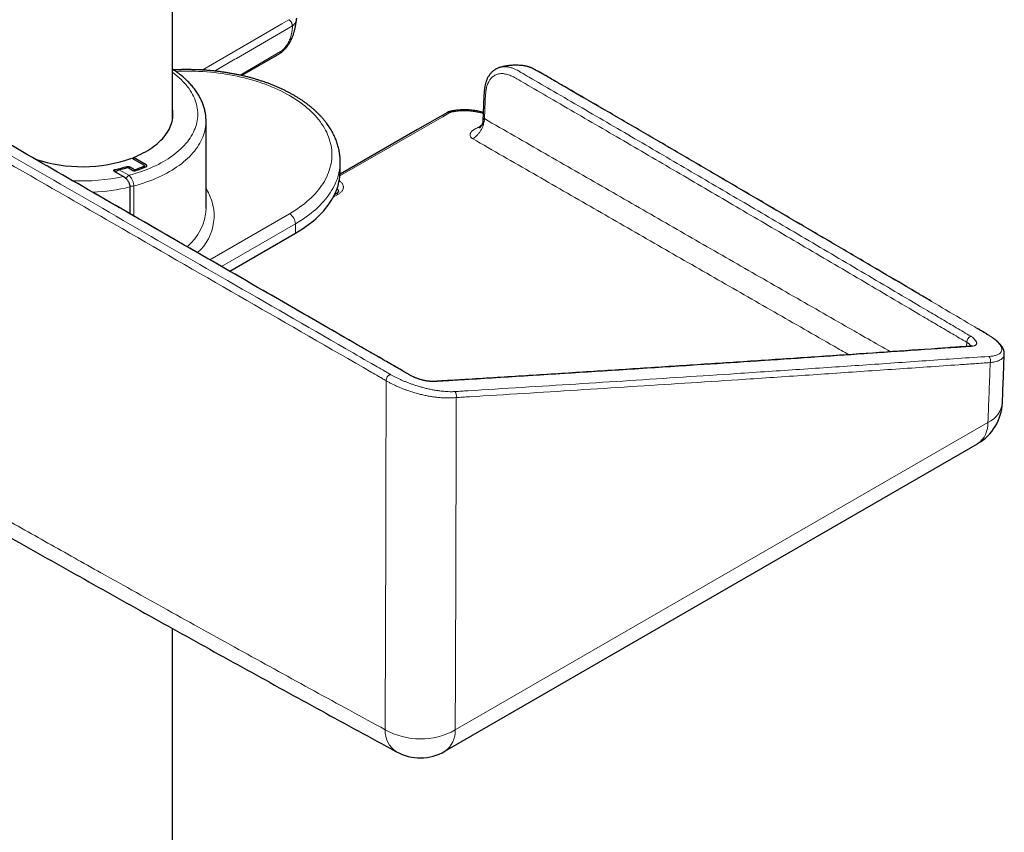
# Model space of a CAD drawing. Header units: millimetres. Extents: x 8 to 1465, y 12 to 1156.
# Tile 83 of 166: x 1263 to 1382, y 190 to 288. Entities that reach past the tile are written whole.
import ezdxf

# ---------------------------------------------------------------- set-up
doc = ezdxf.new("R2010")
doc.units = ezdxf.units.MM

msp = doc.modelspace()

# ---------------------------------------------------------------- linework, layer by layer
at = {"color": 7, "linetype": 'Continuous', "lineweight": 30}
for p, q in [((1281.48, 276.3), (1281.48, 438.53)), ((1289.83, 281.58), (1294.45, 284.26)), ((1314.73, 277.12), (1314.73, 277.11)), ((1285.53, 265.48), (1285.53, 276.09)), ((1276.55, 271.59), (1278.04, 270.73)), ((1278.28, 270.79), (1276.75, 271.67)), ((1276.78, 270.24), (1276.25, 270.55)), ((1278.08, 270.46), (1278.08, 270.67)), ((1301.75, 270.05), (1301.75, 271.19)), ((1274.45, 269.99), (1275.54, 269.36)), ((1276.23, 270.36), (1276.66, 270.11)), ((1276.31, 268.1), (1276.31, 264.87)), ((1301.24, 267.26), (1301.06, 267.16)), ((1301.24, 267.26), (1301.23, 267.26)), ((1285.53, 265.48), (1285.53, 265.48)), ((1288.39, 257.91), (1296.34, 262.5)), ((1310, 245.45), (1309.63, 245.67)), ((1314.43, 199.85), (1378.87, 237.05)), ((1281.48, 135.89), (1281.48, 214.69))]:
    msp.add_line(p, q, dxfattribs=at)
at = {"color": 252, "linetype": 'Continuous', "lineweight": 0}
for p, q in [((1294.55, 284.47), (1289.64, 281.62)), ((1275.96, 270.41), (1275.96, 270.57)), ((1276.25, 270.55), (1276.25, 270.35)), ((1278.01, 270.44), (1278.02, 270.6)), ((1278.28, 270.79), (1278.28, 270.54)), ((1274.55, 270.23), (1274.55, 269.94)), ((1275.03, 270.19), (1276.19, 269.52)), ((1276.78, 270.07), (1276.78, 270.24)), ((1276.96, 270.22), (1276.96, 270.07)), ((1276.78, 268.22), (1276.78, 264.6)), ((1301.54, 267.23), (1300.92, 266.87)), ((1301.14, 267.21), (1301.14, 267.32)), ((1285.98, 259.3), (1295.63, 264.86)), ((1296.34, 263.64), (1287.4, 258.48)), ((1296.34, 262.5), (1296.34, 263.64)), ((1377.54, 248.8), (1377.56, 249.31)), ((1380.28, 250.13), (1380.31, 250.11)), ((1315.67, 202.43), (1380.11, 239.63))]:
    msp.add_line(p, q, dxfattribs=at)
at = {"color": 252, "linetype": 'Continuous', "lineweight": 0, "flags": 128}
for points in [[(1295.54, 288.33), (1294.7, 287.84), (1291.31, 285.87), (1285.06, 282.24)], [(1286.56, 282.12), (1289.03, 283.55), (1289.2, 283.65), (1295.97, 287.58)], [(1276.19, 269.52), (1276.58, 269.62), (1276.96, 269.73), (1277.33, 269.85), (1277.7, 269.97), (1278.06, 270.1), (1278.41, 270.23), (1278.76, 270.37), (1279.1, 270.52), (1279.43, 270.67), (1279.76, 270.83), (1280.07, 271), (1280.38, 271.16), (1280.67, 271.34), (1280.96, 271.52), (1281.24, 271.7), (1281.51, 271.89), (1281.77, 272.09), (1282.01, 272.29), (1282.25, 272.49), (1282.48, 272.7), (1282.69, 272.91), (1282.9, 273.12), (1283.09, 273.34), (1283.27, 273.56), (1283.44, 273.79), (1283.6, 274.01), (1283.74, 274.24), (1283.88, 274.48), (1284, 274.71), (1284.11, 274.95), (1284.21, 275.19), (1284.29, 275.43), (1284.36, 275.67), (1284.42, 275.91), (1284.47, 276.15), (1284.5, 276.4), (1284.52, 276.64), (1284.53, 276.89), (1284.52, 277.13), (1284.5, 277.38), (1284.47, 277.62), (1284.43, 277.87), (1284.37, 278.11), (1284.3, 278.35), (1284.22, 278.59), (1284.13, 278.83), (1284.02, 279.07), (1283.9, 279.3), (1283.77, 279.53), (1283.62, 279.76), (1283.47, 279.99), (1283.3, 280.22), (1283.12, 280.44), (1282.93, 280.66), (1282.73, 280.87), (1282.51, 281.08), (1282.29, 281.29), (1282.05, 281.5), (1281.81, 281.69), (1281.55, 281.89), (1281.48, 281.94)], [(1295.63, 264.86), (1295.96, 265.06), (1296.28, 265.26), (1296.59, 265.47), (1296.89, 265.68), (1297.19, 265.89), (1297.47, 266.11), (1297.74, 266.34), (1298, 266.57), (1298.25, 266.8), (1298.49, 267.04), (1298.72, 267.28), (1298.93, 267.52), (1299.14, 267.77), (1299.33, 268.02), (1299.51, 268.27), (1299.68, 268.52), (1299.84, 268.78), (1299.98, 269.04), (1300.12, 269.31), (1300.24, 269.57), (1300.35, 269.84), (1300.44, 270.1), (1300.52, 270.37), (1300.59, 270.64), (1300.65, 270.92), (1300.7, 271.19), (1300.73, 271.46), (1300.75, 271.73), (1300.75, 272.01), (1300.75, 272.28), (1300.73, 272.55), (1300.7, 272.83), (1300.65, 273.1), (1300.59, 273.37), (1300.52, 273.64), (1300.44, 273.91), (1300.35, 274.18), (1300.24, 274.45), (1300.12, 274.71), (1299.98, 274.97), (1299.84, 275.23), (1299.68, 275.49), (1299.51, 275.75), (1299.33, 276), (1299.14, 276.25), (1298.93, 276.5), (1298.72, 276.74), (1298.49, 276.98), (1298.25, 277.22), (1298, 277.45), (1297.74, 277.68), (1297.47, 277.9), (1297.19, 278.12), (1296.89, 278.34), (1296.59, 278.55), (1296.28, 278.75), (1295.96, 278.96), (1295.63, 279.15), (1295.29, 279.34), (1294.94, 279.53), (1294.58, 279.71), (1294.22, 279.88), (1293.85, 280.05), (1293.46, 280.21), (1293.08, 280.37), (1292.68, 280.52), (1292.28, 280.66), (1291.87, 280.8), (1291.45, 280.93), (1291.03, 281.06), (1290.6, 281.18), (1290.17, 281.29), (1289.73, 281.39), (1289.29, 281.49), (1288.84, 281.58), (1288.39, 281.67), (1287.94, 281.74), (1287.48, 281.81), (1287.02, 281.87), (1286.55, 281.93), (1286.09, 281.98), (1285.62, 282.02), (1285.15, 282.05), (1284.67, 282.08), (1284.2, 282.1), (1283.73, 282.11), (1283.25, 282.11), (1282.78, 282.11), (1282.31, 282.1), (1281.86, 282.08)], [(1315.02, 277.09), (1314.17, 276.6), (1310.77, 274.64), (1301.72, 269.46)], [(1285.53, 276.09), (1285.52, 275.89), (1285.51, 275.64), (1285.48, 275.38), (1285.43, 275.13), (1285.38, 274.88), (1285.31, 274.62), (1285.23, 274.37), (1285.13, 274.12), (1285.03, 273.88), (1284.91, 273.63), (1284.78, 273.39), (1284.63, 273.15), (1284.48, 272.91), (1284.31, 272.67), (1284.13, 272.44), (1283.94, 272.21), (1283.73, 271.99), (1283.52, 271.76), (1283.29, 271.55), (1283.06, 271.33), (1282.81, 271.12), (1282.55, 270.91), (1282.28, 270.71), (1282, 270.52), (1281.71, 270.32), (1281.41, 270.14), (1281.11, 269.95), (1280.79, 269.78), (1280.46, 269.6), (1280.13, 269.44), (1279.79, 269.28), (1279.43, 269.12), (1279.08, 268.98), (1278.71, 268.83), (1278.34, 268.7), (1277.96, 268.57), (1277.57, 268.45), (1277.18, 268.33), (1276.78, 268.22)], [(1301.75, 271.19), (1301.75, 270.98), (1301.73, 270.7), (1301.71, 270.42), (1301.66, 270.14), (1301.61, 269.86), (1301.54, 269.58), (1301.46, 269.3), (1301.37, 269.02), (1301.26, 268.75), (1301.14, 268.47), (1301.01, 268.2), (1300.87, 267.93), (1300.72, 267.66), (1300.55, 267.4), (1300.37, 267.14), (1300.18, 266.88), (1299.97, 266.62), (1299.76, 266.37), (1299.53, 266.12), (1299.3, 265.87), (1299.05, 265.63), (1298.79, 265.39), (1298.52, 265.16), (1298.24, 264.93), (1297.94, 264.7), (1297.64, 264.48), (1297.33, 264.26), (1297.01, 264.05), (1296.68, 263.84), (1296.34, 263.64)], [(1378.05, 248.82), (1377.98, 248.83), (1377.93, 248.83)], [(1313.43, 244.58), (1313.36, 244.58), (1313.34, 244.58)]]:
    msp.add_lwpolyline(points, dxfattribs=at)
at = {"color": 7, "linetype": 'Continuous', "lineweight": 30, "flags": 128}
for points in [[(1276.75, 271.67), (1277.06, 271.8), (1277.36, 271.93), (1277.65, 272.07), (1277.93, 272.21), (1278.21, 272.36), (1278.48, 272.52), (1278.73, 272.68), (1278.98, 272.85), (1279.22, 273.02), (1279.44, 273.19), (1279.66, 273.37), (1279.87, 273.55), (1280.06, 273.74), (1280.24, 273.93), (1280.41, 274.13), (1280.57, 274.32), (1280.72, 274.53), (1280.86, 274.73), (1280.98, 274.94), (1281.09, 275.14), (1281.19, 275.36), (1281.28, 275.57), (1281.35, 275.78), (1281.41, 276), (1281.46, 276.22), (1281.5, 276.43), (1281.52, 276.65), (1281.53, 276.87), (1281.52, 277.09), (1281.5, 277.31), (1281.48, 277.51)], [(1314.73, 277.12), (1311.12, 275.05), (1301.74, 269.66)], [(1296.34, 262.5), (1296.68, 262.7), (1297.01, 262.91), (1297.33, 263.12), (1297.64, 263.34), (1297.94, 263.56), (1298.24, 263.79), (1298.52, 264.02), (1298.79, 264.25), (1299.05, 264.49), (1299.3, 264.73), (1299.53, 264.98), (1299.76, 265.23), (1299.97, 265.48), (1300.18, 265.74), (1300.37, 266), (1300.55, 266.26), (1300.72, 266.52), (1300.87, 266.79), (1301.01, 267.06), (1301.14, 267.33), (1301.26, 267.61), (1301.37, 267.88), (1301.46, 268.16), (1301.54, 268.44), (1301.61, 268.72), (1301.66, 269), (1301.71, 269.28), (1301.73, 269.56), (1301.75, 269.84), (1301.75, 270.05)]]:
    msp.add_lwpolyline(points, dxfattribs=at)
at = {"color": 7, "linetype": 'Continuous', "lineweight": 30}
for centre, radius, start, end in [((1270.52, 288.46), 17.91, 251.6218, 289.6717), ((1271, 287.99), 18.11, 281.3112, 285.9148), ((1271.04, 288.08), 18.33, 282.5858, 285.3265), ((1271.81, 286.31), 16.89, 287.7524, 291.556), ((1271.84, 286.45), 17.16, 287.546, 291.8835), ((1375.87, 242.25), 6, 299.9973, 357.6638), ((1311.43, 205.05), 6, 241.4435, 299.9973)]:
    msp.add_arc(centre, radius, start, end, dxfattribs=at)
at = {"color": 252, "linetype": 'Continuous', "lineweight": 0}
for centre, radius, start, end in [((1270.54, 292.33), 23.5, 267.2077, 282.2852), ((1276.61, 268.87), 0.769, 122.571, 163.2996), ((1270.64, 291.92), 24.49, 272.733, 283.3958), ((1276.57, 269.01), 0.819, 250.3918, 284.6673), ((1280.52, 264.62), 5.98, 311.733, 33.0361), ((1301.36, 266.99), 0.297, 54.2313, 114.817), ((1279.17, 265.77), 6.37, 309.7369, 357.3262), ((1294.81, 263.57), 1.53, 2.5201, 57.4799), ((1378.44, 249.28), 0.872, 117.2731, 178.3334), ((1379.71, 247.1), 0.719, 340.3443, 44.4664), ((1308.2, 244.62), 0.906, 115.5118, 176.905), ((1315.09, 242.85), 0.73, 341.9006, 42.7859), ((1378.87, 242.38), 3.02, 294.2915, 352.7968), ((1377.18, 239.45), 2.93, 305.1268, 3.4594), ((1311.45, 210.07), 8.73, 240.7587, 298.8967), ((1310.26, 202.34), 3.07, 177.8404, 236.4764), ((1312.74, 202.25), 2.93, 305.1268, 3.4594)]:
    msp.add_arc(centre, radius, start, end, dxfattribs=at)
at = {"color": 7, "linetype": 'Continuous', "lineweight": 30}
msp.add_ellipse((1270.53, 465.43), major_axis=(7.74, 1033.73), ratio=0.007557, start_param=4.523705, end_param=4.523895, dxfattribs=at)
for points, knots in [([(1294.45, 284.26), (1294.51, 284.3), (1294.63, 284.37), (1294.79, 284.5), (1294.92, 284.62), (1295.03, 284.72), (1295.11, 284.81), (1295.17, 284.88), (1295.22, 284.94), (1295.27, 285), (1295.34, 285.09), (1295.43, 285.21), (1295.54, 285.37), (1295.66, 285.57), (1295.78, 285.8), (1295.9, 286.05), (1296, 286.31), (1296.09, 286.55), (1296.16, 286.76), (1296.21, 286.95), (1296.26, 287.14), (1296.3, 287.31), (1296.33, 287.44), (1296.35, 287.53), (1296.36, 287.59), (1296.36, 287.63), (1296.37, 287.68), (1296.38, 287.74), (1296.4, 287.84), (1296.42, 287.97), (1296.45, 288.14), (1296.47, 288.33), (1296.49, 288.46), (1296.5, 288.52)], [0, 0, 0, 0, 0.051966, 0.097276, 0.136017, 0.168432, 0.194156, 0.213138, 0.225849, 0.237883, 0.26399, 0.293378, 0.333998, 0.380243, 0.431998, 0.489236, 0.549529, 0.596935, 0.64136, 0.682753, 0.721102, 0.756444, 0.785678, 0.801872, 0.813218, 0.81918, 0.828702, 0.841795, 0.858468, 0.88631, 0.920679, 0.96188, 1, 1, 1, 1]), ([(1309.64, 245.66), (1309.59, 245.69), (1309.32, 245.85), (1308.49, 246.32), (1306.76, 247.33), (1303.92, 248.96), (1299.01, 251.79), (1287.77, 258.26), (1271.42, 267.69), (1252.76, 278.45), (1241.38, 285.02), (1236.47, 287.85)], [0, 0, 0, 0, 0.001671, 0.011427, 0.033669, 0.072724, 0.128103, 0.234863, 0.533456, 0.798659, 1, 1, 1, 1]), ([(1162.7, 283.99), (1163.34, 283.6), (1165.47, 282.29), (1169.11, 280.09), (1173.6, 277.36), (1178.1, 274.64), (1182.59, 271.93), (1187.09, 269.23), (1191.59, 266.54), (1196.08, 263.86), (1200.58, 261.19), (1205.07, 258.53), (1209.57, 255.88), (1214.06, 253.23), (1218.56, 250.6), (1223.05, 247.98), (1227.55, 245.36), (1232.04, 242.75), (1236.54, 240.15), (1241.03, 237.57), (1245.53, 234.99), (1250.02, 232.42), (1254.52, 229.86), (1259.01, 227.31), (1263.5, 224.76), (1268, 222.23), (1272.49, 219.71), (1276.98, 217.19), (1281.47, 214.69), (1285.97, 212.19), (1290.46, 209.71), (1294.95, 207.23), (1299.44, 204.76), (1303.93, 202.31), (1306.97, 200.65), (1308.52, 199.81), (1308.56, 199.78)], [0, 0, 0, 0, 0.013079, 0.0438884, 0.074697, 0.105505, 0.1363124, 0.1671195, 0.1979263, 0.2287331, 0.2595399, 0.290347, 0.3211543, 0.3519622, 0.3827707, 0.41358, 0.4443902, 0.4752015, 0.5060141, 0.53683, 0.5676316, 0.5984362, 0.6292436, 0.6600532, 0.6908649, 0.7216784, 0.7524932, 0.7833092, 0.8141259, 0.8449431, 0.8757604, 0.9065774, 0.9373939, 0.9682094, 0.9990238, 1, 1, 1, 1]), ([(1285.53, 276.09), (1285.53, 276.11), (1285.53, 276.21), (1285.52, 276.39), (1285.5, 276.65), (1285.47, 276.9), (1285.43, 277.16), (1285.37, 277.41), (1285.31, 277.66), (1285.23, 277.91), (1285.14, 278.16), (1285.04, 278.41), (1284.93, 278.66), (1284.81, 278.9), (1284.68, 279.14), (1284.53, 279.38), (1284.38, 279.62), (1284.21, 279.86), (1284.03, 280.09), (1283.84, 280.32), (1283.65, 280.54), (1283.44, 280.76), (1283.22, 280.98), (1282.98, 281.2), (1282.74, 281.41), (1282.5, 281.61), (1282.24, 281.81), (1281.97, 282.01), (1281.71, 282.18), (1281.55, 282.29), (1281.48, 282.34)], [0, 0, 0, 0, 0.006775, 0.042669, 0.078563, 0.114477, 0.150434, 0.186457, 0.222567, 0.258782, 0.295119, 0.33159, 0.368207, 0.404975, 0.441898, 0.478977, 0.516209, 0.553589, 0.591108, 0.628757, 0.666524, 0.704398, 0.742366, 0.780415, 0.818532, 0.856705, 0.894924, 0.933178, 0.971458, 1, 1, 1, 1]), ([(1321.07, 282.56), (1321.04, 282.55), (1320.95, 282.53), (1320.82, 282.47), (1320.68, 282.41), (1320.54, 282.33), (1320.4, 282.24), (1320.27, 282.15), (1320.15, 282.04), (1320.03, 281.93), (1319.92, 281.8), (1319.82, 281.66), (1319.72, 281.52), (1319.63, 281.37), (1319.55, 281.2), (1319.48, 281.04), (1319.42, 280.89), (1319.37, 280.73), (1319.32, 280.56), (1319.28, 280.38), (1319.24, 280.17), (1319.21, 279.94), (1319.18, 279.68), (1319.16, 279.39), (1319.13, 278.99), (1319.11, 278.47), (1319.08, 277.77), (1319.04, 276.9), (1319.02, 276.24), (1319, 275.88)], [0, 0, 0, 0, 0.0153309, 0.0387296, 0.0621288, 0.0855753, 0.1091236, 0.1328265, 0.1567329, 0.1808857, 0.2053193, 0.2300579, 0.255113, 0.2804829, 0.3061523, 0.3320929, 0.3537005, 0.375293, 0.3970384, 0.423321, 0.4510871, 0.4809243, 0.5135169, 0.5499565, 0.594041, 0.6681959, 0.7486442, 0.8605125, 1, 1, 1, 1]), ([(1324.11, 282.73), (1324.02, 282.74), (1323.8, 282.78), (1323.47, 282.81), (1323.13, 282.83), (1322.81, 282.83), (1322.53, 282.81), (1322.28, 282.79), (1322.07, 282.77), (1321.9, 282.74), (1321.76, 282.72), (1321.66, 282.7), (1321.58, 282.69), (1321.51, 282.67), (1321.44, 282.65), (1321.34, 282.63), (1321.22, 282.6), (1321.12, 282.57), (1321.07, 282.56)], [0, 0, 0, 0, 0.0901734, 0.211445, 0.3229009, 0.4243514, 0.515669, 0.5967764, 0.6676347, 0.7282331, 0.7667941, 0.7996469, 0.8268009, 0.8482948, 0.8715362, 0.9022895, 0.9481666, 1, 1, 1, 1]), ([(1373.24, 254.29), (1372.62, 254.66), (1370.57, 255.87), (1366.95, 258), (1362.42, 260.66), (1357.79, 263.38), (1353.2, 266.07), (1348.59, 268.77), (1343.96, 271.48), (1339.32, 274.18), (1334.69, 276.88), (1331.09, 278.97), (1328.63, 280.39), (1327.49, 281.06), (1326.68, 281.53), (1326.12, 281.85), (1325.68, 282.09), (1325.35, 282.27), (1325.09, 282.4), (1324.9, 282.49), (1324.72, 282.56), (1324.57, 282.62), (1324.43, 282.66), (1324.28, 282.7), (1324.17, 282.72), (1324.11, 282.73), (1324.11, 282.73)], [0, 0, 0, 0, 0.037861, 0.126518, 0.223032, 0.316483, 0.41032, 0.504525, 0.598945, 0.693071, 0.787107, 0.881051, 0.912187, 0.936102, 0.950595, 0.961263, 0.970118, 0.977013, 0.981335, 0.98518, 0.988541, 0.991169, 0.993736, 0.996341, 0.999689, 1, 1, 1, 1]), ([(1301.75, 271.19), (1301.75, 271.27), (1301.75, 271.44), (1301.74, 271.7), (1301.71, 271.98), (1301.67, 272.26), (1301.62, 272.54), (1301.56, 272.82), (1301.49, 273.09), (1301.4, 273.37), (1301.31, 273.65), (1301.2, 273.92), (1301.08, 274.19), (1300.95, 274.46), (1300.81, 274.73), (1300.66, 274.99), (1300.5, 275.26), (1300.32, 275.52), (1300.14, 275.77), (1299.94, 276.03), (1299.74, 276.28), (1299.52, 276.53), (1299.29, 276.78), (1299.05, 277.02), (1298.8, 277.26), (1298.54, 277.49), (1298.28, 277.72), (1298, 277.94), (1297.71, 278.16), (1297.41, 278.38), (1297.11, 278.59), (1296.8, 278.8), (1296.47, 279), (1296.14, 279.19), (1295.8, 279.39), (1295.46, 279.57), (1295.1, 279.75), (1294.74, 279.93), (1294.38, 280.09), (1294, 280.26), (1293.62, 280.41), (1293.23, 280.57), (1292.84, 280.71), (1292.44, 280.85), (1292.03, 280.98), (1291.62, 281.11), (1291.21, 281.23), (1290.79, 281.35), (1290.36, 281.46), (1289.93, 281.56), (1289.5, 281.65), (1289.06, 281.74), (1288.62, 281.82), (1288.18, 281.9), (1287.73, 281.97), (1287.28, 282.03), (1286.83, 282.09), (1286.37, 282.14), (1285.92, 282.18), (1285.46, 282.22), (1285, 282.25), (1284.54, 282.27), (1284.08, 282.28), (1283.62, 282.29), (1283.16, 282.29), (1282.7, 282.29), (1282.24, 282.28), (1281.87, 282.26), (1281.66, 282.25), (1281.61, 282.25)], [0, 0, 0, 0, 0.012008, 0.026513, 0.041022, 0.055541, 0.070077, 0.084636, 0.099224, 0.113847, 0.128508, 0.143211, 0.157959, 0.172753, 0.187595, 0.202485, 0.217423, 0.232405, 0.247432, 0.2625, 0.277605, 0.292746, 0.307918, 0.323119, 0.338343, 0.353589, 0.368852, 0.38413, 0.39942, 0.414719, 0.430025, 0.445335, 0.460649, 0.475963, 0.491277, 0.506589, 0.521899, 0.537205, 0.552508, 0.567806, 0.583099, 0.598388, 0.613671, 0.628949, 0.644222, 0.65949, 0.674753, 0.690011, 0.705264, 0.720513, 0.735757, 0.750997, 0.766234, 0.781467, 0.796696, 0.811922, 0.827146, 0.842367, 0.857586, 0.872804, 0.888019, 0.903234, 0.918448, 0.933661, 0.948873, 0.964086, 0.979299, 0.994512, 1, 1, 1, 1]), ([(1319.05, 277.11), (1319.01, 277.12), (1318.9, 277.15), (1318.72, 277.2), (1318.5, 277.25), (1318.27, 277.29), (1318.04, 277.33), (1317.8, 277.36), (1317.56, 277.39), (1317.31, 277.41), (1317.06, 277.42), (1316.81, 277.42), (1316.56, 277.42), (1316.31, 277.41), (1316.06, 277.39), (1315.82, 277.37), (1315.58, 277.34), (1315.38, 277.31), (1315.21, 277.28), (1315.07, 277.25), (1314.94, 277.21), (1314.84, 277.17), (1314.77, 277.14), (1314.74, 277.12), (1314.73, 277.12)], [0, 0, 0, 0, 0.029813, 0.081951, 0.134605, 0.187645, 0.240782, 0.295665, 0.351258, 0.407015, 0.462893, 0.51885, 0.574835, 0.63079, 0.686675, 0.742451, 0.797958, 0.845718, 0.882464, 0.91656, 0.948517, 0.972056, 0.994012, 1, 1, 1, 1]), ([(1319, 275.89), (1319, 275.89), (1319, 275.89), (1319, 275.88), (1319, 275.88), (1319, 275.87), (1319, 275.87), (1318.99, 275.86), (1318.99, 275.84), (1318.98, 275.81), (1318.96, 275.76), (1318.94, 275.7), (1318.9, 275.61), (1318.85, 275.51), (1318.78, 275.41), (1318.71, 275.32), (1318.66, 275.26), (1318.62, 275.23), (1318.6, 275.22), (1318.6, 275.21), (1318.6, 275.21), (1318.6, 275.21)], [0, 0, 0, 0, 0.016687, 0.04473, 0.054961, 0.063048, 0.069288, 0.074212, 0.084865, 0.11409, 0.172114, 0.250479, 0.330284, 0.473804, 0.598043, 0.718504, 0.81057, 0.902708, 0.948905, 0.996568, 1, 1, 1, 1]), ([(1276.23, 270.36), (1276.2, 270.38), (1276.15, 270.4), (1276.05, 270.42), (1275.96, 270.41), (1275.91, 270.4), (1275.89, 270.4)], [0, 0, 0, 0, 0.27437, 0.548739, 0.823104, 1, 1, 1, 1]), ([(1275.96, 270.57), (1275.99, 270.58), (1276.04, 270.59), (1276.13, 270.59), (1276.2, 270.57), (1276.23, 270.55), (1276.25, 270.55)], [0, 0, 0, 0, 0.270807, 0.541614, 0.812415, 1, 1, 1, 1]), ([(1278.02, 270.6), (1278.03, 270.61), (1278.06, 270.62), (1278.08, 270.65), (1278.08, 270.68), (1278.07, 270.7), (1278.05, 270.72), (1278.04, 270.73), (1278.04, 270.73)], [0, 0, 0, 0, 0.192174, 0.384349, 0.576513, 0.768669, 0.96083, 1, 1, 1, 1]), ([(1278.24, 270.52), (1278.27, 270.54), (1278.32, 270.56), (1278.36, 270.61), (1278.37, 270.67), (1278.35, 270.73), (1278.31, 270.77), (1278.28, 270.78), (1278.28, 270.79)], [0, 0, 0, 0, 0.193059, 0.386118, 0.579166, 0.772207, 0.965253, 1, 1, 1, 1]), ([(1274.45, 269.99), (1274.44, 270), (1274.4, 270.03), (1274.38, 270.08), (1274.38, 270.13), (1274.41, 270.17), (1274.47, 270.21), (1274.52, 270.22), (1274.55, 270.23)], [0, 0, 0, 0, 0.16689, 0.33378, 0.500667, 0.667546, 0.834418, 1, 1, 1, 1]), ([(1274.6, 269.91), (1274.6, 269.91), (1274.62, 269.94), (1274.66, 269.99), (1274.72, 270.04), (1274.8, 270.09), (1274.87, 270.13), (1274.95, 270.17), (1275.01, 270.18), (1275.03, 270.19)], [0, 0, 0, 0, 0.04371, 0.194049, 0.348015, 0.513299, 0.682672, 0.839717, 1, 1, 1, 1]), ([(1275.54, 269.36), (1275.57, 269.35), (1275.62, 269.31), (1275.7, 269.26), (1275.77, 269.2), (1275.83, 269.14), (1275.91, 269.06), (1275.99, 268.96), (1276.07, 268.84), (1276.15, 268.7), (1276.22, 268.55), (1276.27, 268.39), (1276.31, 268.24), (1276.31, 268.15), (1276.31, 268.1)], [0, 0, 0, 0, 0.07202, 0.132499, 0.19341, 0.255725, 0.318543, 0.403363, 0.489599, 0.590281, 0.693734, 0.794465, 0.898386, 1, 1, 1, 1]), ([(1276.66, 270.11), (1276.69, 270.1), (1276.74, 270.08), (1276.84, 270.06), (1276.94, 270.06), (1276.99, 270.08), (1277.02, 270.08)], [0, 0, 0, 0, 0.261941, 0.523882, 0.785817, 1, 1, 1, 1]), ([(1276.78, 270.24), (1276.79, 270.23), (1276.82, 270.22), (1276.87, 270.21), (1276.92, 270.21), (1276.95, 270.22), (1276.96, 270.22)], [0, 0, 0, 0, 0.2609275, 0.5218552, 0.7827766, 1, 1, 1, 1]), ([(1301.55, 267.59), (1301.55, 267.59), (1301.55, 267.59), (1301.55, 267.58), (1301.54, 267.56), (1301.53, 267.53), (1301.52, 267.5), (1301.49, 267.46), (1301.45, 267.42), (1301.41, 267.38), (1301.36, 267.34), (1301.32, 267.31), (1301.27, 267.28), (1301.24, 267.26), (1301.23, 267.26)], [0, 0, 0, 0, 0.0241026, 0.1644657, 0.2718734, 0.3710834, 0.4654423, 0.5650731, 0.6615927, 0.756278, 0.8383783, 0.898367, 0.9642647, 1, 1, 1, 1]), ([(1380.31, 250.11), (1380.24, 250.15), (1380.08, 250.25), (1379.8, 250.42), (1379.43, 250.64), (1379.09, 250.84), (1378.87, 250.97), (1378.8, 251.01)], [0, 0, 0, 0, 0.123745, 0.320663, 0.552904, 0.867844, 1, 1, 1, 1]), ([(1382.09, 247.9), (1382.1, 247.93), (1382.1, 248.01), (1382.08, 248.12), (1382.06, 248.24), (1382.03, 248.36), (1381.98, 248.48), (1381.93, 248.6), (1381.86, 248.73), (1381.77, 248.85), (1381.68, 248.98), (1381.57, 249.1), (1381.46, 249.22), (1381.34, 249.34), (1381.21, 249.46), (1381.07, 249.57), (1380.92, 249.69), (1380.76, 249.81), (1380.63, 249.89), (1380.56, 249.94), (1380.55, 249.95)], [0, 0, 0, 0, 0.045332, 0.094688, 0.145355, 0.197739, 0.252198, 0.308986, 0.36816, 0.429498, 0.492479, 0.556404, 0.620523, 0.677037, 0.736311, 0.80045, 0.863797, 0.926086, 0.987211, 1, 1, 1, 1]), ([(1377.93, 248.82), (1377.85, 248.82), (1377.64, 248.8), (1377.3, 248.78), (1376.9, 248.76), (1375.8, 248.68), (1372.77, 248.47), (1367.73, 248.12), (1361.19, 247.67), (1354.43, 247.21), (1347.53, 246.76), (1340.63, 246.31), (1333.72, 245.86), (1326.8, 245.42), (1321.04, 245.06), (1317.02, 244.81), (1315, 244.69), (1314.01, 244.63), (1313.55, 244.6), (1313.38, 244.59), (1313.34, 244.58)], [0, 0, 0, 0, 0.0041123, 0.0097367, 0.0161043, 0.0225917, 0.0612384, 0.1572343, 0.2580466, 0.3654105, 0.4720492, 0.578829, 0.685719, 0.7926327, 0.8992905, 0.952271, 0.9786624, 0.9924217, 0.998074, 1, 1, 1, 1]), ([(1378.22, 248.88), (1378.22, 248.88), (1378.23, 248.88), (1378.22, 248.88), (1378.2, 248.87), (1378.17, 248.86), (1378.14, 248.85), (1378.09, 248.84), (1378.03, 248.83), (1377.97, 248.83), (1377.94, 248.83), (1377.93, 248.83)], [0, 0, 0, 0, 0.030299, 0.160838, 0.292872, 0.427984, 0.552606, 0.683341, 0.823536, 0.967245, 1, 1, 1, 1]), ([(1381.87, 242.01), (1381.91, 243.13), (1381.99, 245.09), (1382.06, 247.06), (1382.09, 247.9)], [0, 0, 0, 0, 0.573033, 1, 1, 1, 1]), ([(1310.7, 245.09), (1310.67, 245.1), (1310.58, 245.14), (1310.43, 245.21), (1310.27, 245.29), (1310.13, 245.38), (1310.04, 245.43), (1310, 245.45)], [0, 0, 0, 0, 0.1150692, 0.3564789, 0.5998605, 0.799972, 1, 1, 1, 1]), ([(1313.34, 244.58), (1313.31, 244.58), (1313.24, 244.58), (1313.13, 244.57), (1313.01, 244.57), (1312.89, 244.57), (1312.76, 244.58), (1312.63, 244.59), (1312.49, 244.6), (1312.34, 244.62), (1312.19, 244.64), (1312.03, 244.67), (1311.88, 244.7), (1311.72, 244.74), (1311.56, 244.78), (1311.4, 244.83), (1311.25, 244.88), (1311.09, 244.93), (1310.94, 244.99), (1310.81, 245.04), (1310.74, 245.07), (1310.71, 245.08)], [0, 0, 0, 0, 0.048757, 0.105634, 0.161146, 0.212187, 0.266062, 0.320573, 0.375506, 0.430648, 0.485783, 0.540734, 0.595489, 0.648572, 0.702182, 0.755887, 0.809405, 0.86253, 0.915072, 0.966872, 1, 1, 1, 1])]:
    msp.add_open_spline(points, degree=3, knots=knots, dxfattribs=at)
at = {"color": 252, "linetype": 'Continuous', "lineweight": 0}
for points in [[(1295.54, 288.33), (1295.57, 288.31), (1295.63, 288.28), (1295.71, 288.2), (1295.79, 288.11), (1295.85, 288.01), (1295.9, 287.9), (1295.94, 287.79), (1295.97, 287.68), (1295.97, 287.61), (1295.97, 287.58)], [(1317.79, 273.93), (1317.88, 273.99), (1318.07, 274.11), (1318.33, 274.36), (1318.58, 274.65), (1318.79, 274.97), (1318.97, 275.32), (1319.1, 275.68), (1319.19, 276.03), (1319.2, 276.25), (1319.2, 276.36)]]:
    msp.add_open_spline(points, degree=3, dxfattribs=at)
for points, knots in [([(1295.97, 287.58), (1295.97, 287.58), (1296, 287.6), (1296.06, 287.65), (1296.13, 287.72), (1296.2, 287.79), (1296.28, 287.9), (1296.35, 288.03), (1296.41, 288.17), (1296.45, 288.3), (1296.49, 288.41), (1296.49, 288.49), (1296.5, 288.52)], [0, 0, 0, 0, 0.000033, 0.077456, 0.156466, 0.229215, 0.314347, 0.502845, 0.629263, 0.756025, 0.908627, 1, 1, 1, 1]), ([(1234.29, 287.84), (1238.78, 285.25), (1247.75, 280.07), (1265.7, 269.72), (1283.92, 259.21), (1298.85, 250.6), (1305.11, 246.99), (1306.76, 246.05), (1307.36, 245.7), (1307.66, 245.53), (1307.81, 245.44)], [0, 0, 0, 0, 0.183043, 0.366085, 0.732171, 0.92685, 0.975521, 0.98776, 0.993879, 1, 1, 1, 1]), ([(1309.63, 245.67), (1309.6, 245.68), (1309.43, 245.79), (1308.95, 246.06), (1307.9, 246.67), (1306.41, 247.53), (1304.02, 248.9), (1292.68, 255.43), (1269.95, 268.53), (1248.42, 280.95), (1236.44, 287.87)], [0, 0, 0, 0, 0.0010672, 0.0071882, 0.0194306, 0.0438941, 0.0683575, 0.1172845, 0.508677, 1, 1, 1, 1]), ([(1295.97, 287.58), (1295.97, 287.45), (1295.97, 287.21), (1295.92, 286.84), (1295.85, 286.49), (1295.76, 286.17), (1295.64, 285.88), (1295.52, 285.62), (1295.39, 285.38), (1295.24, 285.15), (1295.08, 284.94), (1294.91, 284.75), (1294.73, 284.59), (1294.61, 284.51), (1294.55, 284.47)], [0, 0, 0, 0, 0.1324795, 0.2350108, 0.3374626, 0.4388222, 0.5137946, 0.5876639, 0.6601489, 0.7310227, 0.8001759, 0.8677099, 0.9340406, 1, 1, 1, 1]), ([(1161.59, 286.51), (1164.62, 284.66), (1170.69, 280.97), (1179.79, 275.47), (1188.9, 270), (1198, 264.58), (1207.11, 259.19), (1216.21, 253.84), (1225.32, 248.53), (1233.52, 243.78), (1240.82, 239.57), (1247.21, 235.91), (1253.61, 232.26), (1260.01, 228.64), (1266.4, 225.03), (1273.53, 221.03), (1281.4, 216.64), (1290, 211.87), (1298.6, 207.14), (1304.33, 204.02), (1307.19, 202.46)], [0, 0, 0, 0, 0.062493, 0.124986, 0.18748, 0.249973, 0.312479, 0.374986, 0.437493, 0.5, 0.54393, 0.587861, 0.631791, 0.675724, 0.719657, 0.76359, 0.822691, 0.881792, 0.940896, 1, 1, 1, 1]), ([(1307.3, 244.67), (1307.15, 244.76), (1306.85, 244.94), (1306.26, 245.28), (1300.79, 248.43), (1290.44, 254.38), (1273.47, 264.16), (1254.57, 275.05), (1240.7, 283.05), (1233.77, 287.06)], [0, 0, 0, 0, 0.006085, 0.012172, 0.024344, 0.229213, 0.434081, 0.717041, 1, 1, 1, 1]), ([(1294.55, 284.47), (1294.54, 284.43), (1294.53, 284.36), (1294.49, 284.29), (1294.46, 284.27), (1294.45, 284.26)], [0, 0, 0, 0, 0.4931524, 0.7578448, 1, 1, 1, 1]), ([(1321.07, 282.56), (1321.11, 282.57), (1321.2, 282.6), (1321.35, 282.62), (1321.53, 282.64), (1321.73, 282.64), (1321.93, 282.63), (1322.13, 282.6), (1322.34, 282.55), (1322.54, 282.5), (1322.77, 282.41), (1323.03, 282.3), (1323.33, 282.13), (1323.86, 281.81), (1325.28, 280.99), (1328.89, 278.89), (1334.43, 275.67), (1341.26, 271.69), (1348.06, 267.7), (1355.01, 263.63), (1362.09, 259.46), (1368.07, 255.94), (1372.22, 253.49), (1374.55, 252.11), (1376, 251.25), (1377.16, 250.56), (1377.74, 250.22), (1378.04, 250.06)], [0, 0, 0, 0, 0.002526, 0.005364, 0.009033, 0.012711, 0.016403, 0.020121, 0.023849, 0.027606, 0.03051, 0.036571, 0.041646, 0.046741, 0.064378, 0.115683, 0.234655, 0.353628, 0.472603, 0.591578, 0.718698, 0.845819, 0.907504, 0.938347, 0.96919, 0.984595, 1, 1, 1, 1]), ([(1380.28, 250.13), (1380.14, 250.22), (1379.85, 250.39), (1379.26, 250.73), (1377.66, 251.68), (1373.87, 253.92), (1368.03, 257.36), (1361.2, 261.38), (1354.56, 265.27), (1348.81, 268.64), (1343.77, 271.58), (1338.95, 274.39), (1334.28, 277.11), (1330.18, 279.49), (1327.84, 280.85), (1326.61, 281.57), (1326.06, 281.88), (1325.61, 282.12), (1325.29, 282.29), (1325.1, 282.38), (1324.92, 282.47), (1324.74, 282.55), (1324.55, 282.62), (1324.33, 282.69), (1324.18, 282.72), (1324.11, 282.73)], [0, 0, 0, 0, 0.007892, 0.015785, 0.031571, 0.094385, 0.220006, 0.345628, 0.460611, 0.575594, 0.652451, 0.729309, 0.832059, 0.900744, 0.946658, 0.956331, 0.966005, 0.975684, 0.979315, 0.982341, 0.985369, 0.988616, 0.991874, 0.995807, 1, 1, 1, 1]), ([(1377.56, 249.31), (1376.98, 249.65), (1375.82, 250.33), (1374.07, 251.36), (1371.74, 252.74), (1367.59, 255.19), (1361.6, 258.71), (1354.52, 262.87), (1347.57, 266.94), (1340.76, 270.93), (1333.93, 274.91), (1328.38, 278.13), (1324.78, 280.22), (1323.36, 281.04), (1322.87, 281.33), (1322.63, 281.46), (1322.38, 281.58), (1322.13, 281.67), (1321.87, 281.74), (1321.66, 281.78), (1321.48, 281.81), (1321.27, 281.82), (1321.04, 281.8), (1320.8, 281.75), (1320.58, 281.67), (1320.37, 281.55), (1320.19, 281.42), (1320.05, 281.28), (1319.93, 281.15), (1319.82, 280.99), (1319.71, 280.81), (1319.6, 280.58), (1319.51, 280.33), (1319.44, 280.06), (1319.4, 279.82), (1319.37, 279.57), (1319.34, 279.3), (1319.32, 278.97), (1319.29, 278.48), (1319.26, 277.61), (1319.23, 276.86), (1319.2, 276.36)], [0, 0, 0, 0, 0.028131, 0.056263, 0.084394, 0.140658, 0.256587, 0.372516, 0.481025, 0.589535, 0.698047, 0.806559, 0.853299, 0.869305, 0.873559, 0.87695, 0.88034, 0.885406, 0.889185, 0.892965, 0.895806, 0.898646, 0.903526, 0.907986, 0.912493, 0.917066, 0.921685, 0.925, 0.928316, 0.93167, 0.935036, 0.939574, 0.944307, 0.948195, 0.952101, 0.955437, 0.958778, 0.963928, 0.969079, 0.979384, 1, 1, 1, 1]), ([(1315.02, 277.09), (1314.99, 277.1), (1314.94, 277.13), (1314.86, 277.14), (1314.79, 277.14), (1314.75, 277.12), (1314.73, 277.12)], [0, 0, 0, 0, 0.264104, 0.528208, 0.792311, 1, 1, 1, 1]), ([(1319.05, 276.97), (1318.97, 277), (1318.77, 277.06), (1318.43, 277.14), (1318.04, 277.22), (1317.62, 277.27), (1317.16, 277.31), (1316.67, 277.31), (1316.24, 277.3), (1315.87, 277.26), (1315.6, 277.23), (1315.37, 277.19), (1315.22, 277.16), (1315.1, 277.12), (1315.05, 277.1), (1315.02, 277.09)], [0, 0, 0, 0, 0.066145, 0.163625, 0.261348, 0.358879, 0.47477, 0.590958, 0.706885, 0.783057, 0.859201, 0.905207, 0.951158, 0.975685, 1, 1, 1, 1]), ([(1319, 275.89), (1319.01, 275.92), (1319.01, 275.99), (1319.03, 276.1), (1319.05, 276.2), (1319.09, 276.29), (1319.13, 276.34), (1319.16, 276.37), (1319.19, 276.37), (1319.2, 276.36), (1319.2, 276.36)], [0, 0, 0, 0, 0.182137, 0.381412, 0.570872, 0.739301, 0.875561, 0.945131, 0.973989, 1, 1, 1, 1]), ([(1319.2, 276.36), (1321.65, 274.95), (1326.54, 272.14), (1333.85, 267.94), (1341.14, 263.75), (1348.41, 259.57), (1355.67, 255.41), (1362.31, 251.61), (1366.53, 249.2), (1368.34, 248.16)], [0, 0, 0, 0, 0.148064, 0.296128, 0.444201, 0.592274, 0.740374, 0.888473, 1, 1, 1, 1]), ([(1317.79, 273.93), (1317.74, 273.96), (1317.65, 274.03), (1317.56, 274.13), (1317.51, 274.22), (1317.48, 274.31), (1317.47, 274.41), (1317.49, 274.52), (1317.52, 274.62), (1317.56, 274.69), (1317.6, 274.74), (1317.63, 274.78), (1317.68, 274.83), (1317.73, 274.88), (1317.78, 274.93), (1317.85, 274.98), (1317.93, 275.03), (1318.02, 275.08), (1318.11, 275.13), (1318.23, 275.19), (1318.35, 275.25), (1318.49, 275.3), (1318.55, 275.35), (1318.58, 275.37)], [0, 0, 0, 0, 0.073437, 0.145991, 0.195402, 0.246599, 0.300338, 0.371262, 0.44261, 0.471633, 0.501061, 0.530983, 0.561485, 0.592646, 0.629159, 0.667116, 0.706672, 0.747962, 0.791106, 0.836209, 0.896992, 0.953044, 1, 1, 1, 1]), ([(1318.58, 275.37), (1318.64, 275.42), (1318.75, 275.52), (1318.87, 275.61), (1318.92, 275.66)], [0, 0, 0, 0, 0.522405, 1, 1, 1, 1]), ([(1318.58, 275.37), (1318.61, 275.36), (1318.66, 275.34), (1318.71, 275.34), (1318.73, 275.34)], [0, 0, 0, 0, 0.6035977, 1, 1, 1, 1]), ([(1363.28, 247.81), (1362.69, 248.15), (1359.69, 249.87), (1354.26, 252.98), (1347.01, 257.14), (1339.73, 261.31), (1332.44, 265.5), (1325.13, 269.71), (1320.24, 272.52), (1317.79, 273.93)], [0, 0, 0, 0, 0.039566, 0.199616, 0.359666, 0.519745, 0.679823, 0.839912, 1, 1, 1, 1]), ([(1276.19, 269.52), (1276.22, 269.49), (1276.28, 269.44), (1276.36, 269.35), (1276.45, 269.23), (1276.53, 269.1), (1276.6, 268.95), (1276.67, 268.8), (1276.72, 268.65), (1276.75, 268.5), (1276.78, 268.36), (1276.78, 268.27), (1276.78, 268.22)], [0, 0, 0, 0, 0.090482, 0.182756, 0.287125, 0.394326, 0.494361, 0.596962, 0.695912, 0.797429, 0.897361, 1, 1, 1, 1]), ([(1301.64, 268.86), (1301.65, 268.85), (1301.73, 268.81), (1301.83, 268.72), (1301.95, 268.6), (1302.03, 268.47), (1302.1, 268.34), (1302.14, 268.21), (1302.15, 268.07), (1302.14, 267.94), (1302.09, 267.81), (1302.03, 267.68), (1301.94, 267.55), (1301.83, 267.44), (1301.69, 267.33), (1301.59, 267.26), (1301.54, 267.23)], [0, 0, 0, 0, 0.0271877, 0.1026056, 0.177789, 0.2529149, 0.3282729, 0.40339, 0.4790877, 0.5550444, 0.6307535, 0.7045664, 0.7785996, 0.852412, 0.9262095, 1, 1, 1, 1]), ([(1301.55, 267.59), (1301.55, 267.62), (1301.54, 267.66), (1301.52, 267.73), (1301.49, 267.8), (1301.45, 267.87), (1301.42, 267.92), (1301.39, 267.95), (1301.39, 267.95)], [0, 0, 0, 0, 0.191546, 0.380675, 0.571129, 0.765681, 0.961621, 1, 1, 1, 1]), ([(1378.07, 248.84), (1378.06, 248.85), (1378.05, 248.88), (1378.01, 248.93), (1377.94, 249.01), (1377.87, 249.09), (1377.78, 249.17), (1377.68, 249.24), (1377.6, 249.28), (1377.56, 249.31)], [0, 0, 0, 0, 0.056279, 0.215859, 0.37711, 0.530081, 0.685225, 0.841471, 1, 1, 1, 1]), ([(1378.04, 250.06), (1378.08, 250.03), (1378.17, 249.97), (1378.28, 249.89), (1378.37, 249.81), (1378.44, 249.73), (1378.49, 249.66), (1378.56, 249.59), (1378.62, 249.53), (1378.67, 249.46), (1378.71, 249.39), (1378.74, 249.31), (1378.75, 249.24), (1378.76, 249.18), (1378.74, 249.12), (1378.71, 249.06), (1378.67, 249.01), (1378.61, 248.96), (1378.53, 248.91), (1378.44, 248.88), (1378.32, 248.85), (1378.19, 248.83), (1378.09, 248.82), (1378.05, 248.82)], [0, 0, 0, 0, 0.054016, 0.099067, 0.144112, 0.182966, 0.221846, 0.255984, 0.290086, 0.332738, 0.375404, 0.423521, 0.470618, 0.518047, 0.565957, 0.614501, 0.667229, 0.720312, 0.774464, 0.828969, 0.871467, 0.956979, 1, 1, 1, 1]), ([(1380.22, 247.6), (1380.31, 247.61), (1380.49, 247.62), (1380.73, 247.65), (1380.95, 247.7), (1381.15, 247.75), (1381.32, 247.82), (1381.45, 247.89), (1381.55, 247.97), (1381.64, 248.05), (1381.72, 248.16), (1381.78, 248.29), (1381.8, 248.41), (1381.79, 248.53), (1381.77, 248.64), (1381.73, 248.76), (1381.66, 248.9), (1381.55, 249.06), (1381.41, 249.23), (1381.25, 249.4), (1381.06, 249.56), (1380.87, 249.72), (1380.68, 249.87), (1380.48, 250), (1380.35, 250.08), (1380.28, 250.13)], [0, 0, 0, 0, 0.047917, 0.096036, 0.144404, 0.193082, 0.240294, 0.287505, 0.321673, 0.355842, 0.411037, 0.46138, 0.506038, 0.550695, 0.583012, 0.615328, 0.662934, 0.710815, 0.759055, 0.807743, 0.852284, 0.892764, 0.933244, 0.966622, 1, 1, 1, 1]), ([(1378.05, 248.82), (1377.92, 248.81), (1377.65, 248.79), (1377.11, 248.75), (1374.56, 248.57), (1369.99, 248.26), (1363.53, 247.81), (1357.07, 247.37), (1350.59, 246.94), (1343.72, 246.49), (1336.46, 246.02), (1328.79, 245.53), (1322.4, 245.13), (1317.92, 244.85), (1315.68, 244.72), (1314.4, 244.64), (1313.75, 244.6), (1313.43, 244.58)], [0, 0, 0, 0, 0.006265, 0.01253, 0.025061, 0.125397, 0.225733, 0.32607, 0.426406, 0.526743, 0.645053, 0.763362, 0.881681, 0.94084, 0.97042, 0.98521, 1, 1, 1, 1]), ([(1382.09, 247.9), (1382.09, 247.85), (1382.08, 247.75), (1382.03, 247.6), (1381.93, 247.45), (1381.79, 247.31), (1381.62, 247.19), (1381.41, 247.09), (1381.19, 247.01), (1380.95, 246.94), (1380.68, 246.89), (1380.49, 246.87), (1380.39, 246.86)], [0, 0, 0, 0, 0.084494, 0.186917, 0.293323, 0.400673, 0.509407, 0.619094, 0.713465, 0.808689, 0.903914, 1, 1, 1, 1]), ([(1315.63, 243.35), (1315.9, 243.37), (1316.44, 243.4), (1319.15, 243.57), (1325.94, 243.99), (1336.76, 244.68), (1347.96, 245.41), (1357.37, 246.04), (1363.72, 246.46), (1368.81, 246.82), (1372.63, 247.09), (1376.44, 247.36), (1378.96, 247.52), (1380.22, 247.6)], [0, 0, 0, 0, 0.0125547, 0.0251097, 0.125435, 0.3260856, 0.5267363, 0.6450517, 0.7633671, 0.8225256, 0.8816844, 0.9408425, 1, 1, 1, 1]), ([(1380.39, 246.86), (1380.07, 246.84), (1379.44, 246.8), (1378.17, 246.7), (1375.95, 246.55), (1371.51, 246.24), (1365.16, 245.81), (1357.54, 245.29), (1350.29, 244.81), (1343.41, 244.36), (1336.92, 243.95), (1330.43, 243.53), (1323.92, 243.13), (1319.31, 242.84), (1316.6, 242.68), (1316.06, 242.64), (1315.78, 242.63)], [0, 0, 0, 0, 0.0147889, 0.0295781, 0.0591563, 0.1183126, 0.2366253, 0.3549382, 0.4732512, 0.5735841, 0.673917, 0.7742503, 0.8745837, 0.9749165, 0.9874583, 1, 1, 1, 1]), ([(1380.11, 239.63), (1380.12, 239.8), (1380.17, 241.09), (1380.27, 243.5), (1380.35, 245.74), (1380.39, 246.86)], [0, 0, 0, 0, 0.070819, 0.535408, 1, 1, 1, 1]), ([(1307.81, 245.44), (1307.92, 245.38), (1308.12, 245.26), (1308.45, 245.09), (1308.8, 244.92), (1309.16, 244.75), (1309.54, 244.59), (1309.92, 244.44), (1310.3, 244.3), (1310.68, 244.17), (1311.09, 244.03), (1311.54, 243.9), (1312.03, 243.77), (1312.51, 243.65), (1312.91, 243.57), (1313.31, 243.5), (1313.63, 243.46), (1314.02, 243.41), (1314.4, 243.37), (1314.84, 243.34), (1315.18, 243.34), (1315.44, 243.34), (1315.56, 243.35), (1315.63, 243.35)], [0, 0, 0, 0, 0.045739, 0.091937, 0.138135, 0.184805, 0.231355, 0.276883, 0.322412, 0.366052, 0.409696, 0.465523, 0.521757, 0.578482, 0.635609, 0.665489, 0.725399, 0.755443, 0.815861, 0.876727, 0.938133, 0.969067, 1, 1, 1, 1]), ([(1307.19, 202.46), (1307.2, 204.03), (1307.21, 207.18), (1307.23, 211.92), (1307.25, 216.68), (1307.26, 221.78), (1307.28, 227.22), (1307.29, 233.01), (1307.3, 238.83), (1307.3, 242.72), (1307.3, 244.67)], [0, 0, 0, 0, 0.113457, 0.226915, 0.340382, 0.453849, 0.590378, 0.726908, 0.863454, 1, 1, 1, 1]), ([(1315.78, 242.63), (1315.72, 242.62), (1315.52, 242.6), (1315.24, 242.58), (1314.95, 242.58), (1314.71, 242.58), (1314.47, 242.58), (1314.22, 242.59), (1313.97, 242.61), (1313.71, 242.63), (1313.45, 242.66), (1313.19, 242.69), (1312.93, 242.72), (1312.58, 242.78), (1312.15, 242.86), (1311.62, 242.98), (1311.17, 243.09), (1310.73, 243.22), (1310.31, 243.35), (1309.86, 243.5), (1309.44, 243.65), (1309.08, 243.8), (1308.72, 243.95), (1308.36, 244.11), (1307.99, 244.29), (1307.63, 244.48), (1307.41, 244.61), (1307.3, 244.67)], [0, 0, 0, 0, 0.029771, 0.089651, 0.119974, 0.150297, 0.181008, 0.211719, 0.242622, 0.272521, 0.30242, 0.332464, 0.362507, 0.390389, 0.446468, 0.503248, 0.560755, 0.589698, 0.641834, 0.693966, 0.736464, 0.778962, 0.814796, 0.860718, 0.906639, 0.953319, 1, 1, 1, 1]), ([(1313.43, 244.58), (1313.38, 244.57), (1313.27, 244.57), (1313.1, 244.56), (1312.91, 244.56), (1312.71, 244.57), (1312.51, 244.59), (1312.3, 244.62), (1312.08, 244.66), (1311.86, 244.71), (1311.64, 244.76), (1311.42, 244.82), (1311.2, 244.89), (1310.99, 244.97), (1310.82, 245.03), (1310.73, 245.07), (1310.7, 245.09)], [0, 0, 0, 0, 0.075811, 0.152102, 0.229736, 0.307874, 0.381603, 0.455905, 0.532066, 0.608894, 0.68038, 0.752468, 0.826587, 0.90147, 0.966536, 1, 1, 1, 1]), ([(1315.78, 242.63), (1315.78, 240.85), (1315.78, 237.3), (1315.77, 231.99), (1315.76, 226.71), (1315.75, 221.6), (1315.73, 216.66), (1315.71, 211.9), (1315.69, 207.16), (1315.68, 204.01), (1315.67, 202.43)], [0, 0, 0, 0, 0.130858, 0.261716, 0.392587, 0.523459, 0.642589, 0.761719, 0.88086, 1, 1, 1, 1])]:
    msp.add_open_spline(points, degree=3, knots=knots, dxfattribs=at)

doc.saveas('drawing.dxf')
